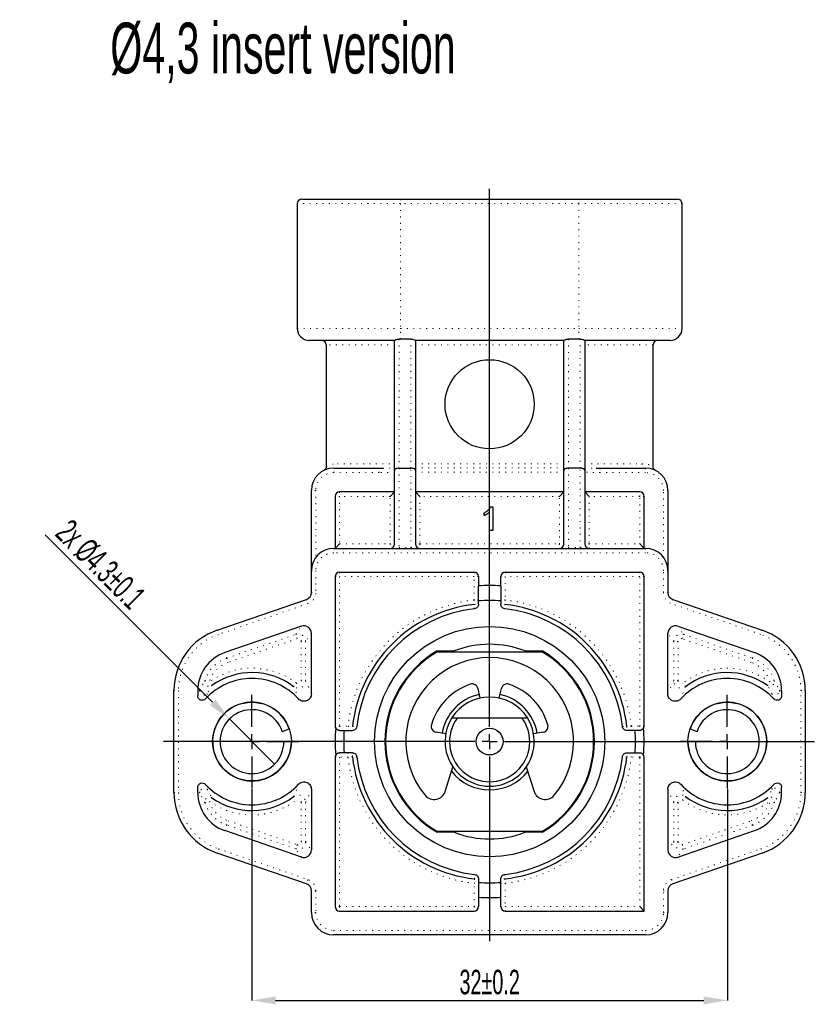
# Model space of a CAD drawing. Header units: millimetres. Extents: x 41 to 369, y 41 to 518.
# Tile 1 of 9: x 41 to 132, y 43 to 156. Entities that reach past the tile are written whole.
import ezdxf

# ---------------------------------------------------------------- set-up
doc = ezdxf.new("R2010")
doc.units = ezdxf.units.MM
doc.header["$PDSIZE"] = -1
doc.linetypes.add('DOT2', pattern=[0.635, 0, -0.635])
doc.layers.add('LINEE_SOTTILI', color=7, linetype='Continuous')
doc.styles.add('SLDTEXTSTYLE1', font='TXT', dxfattribs={"width": 0.605})
doc.dimstyles.new('SLDDIMSTYLE1', dxfattribs={"dimtxt": 2.8, "dimasz": 2.7, "dimexe": 0, "dimexo": 0.0625, "dimgap": 0.7, "dimtad": 1, "dimlfac": 0.588235, "dimrnd": 1e-09, "dimzin": 12, "dimdsep": 46, "dimtxsty": 'SLDTEXTSTYLE1', "dimsah": 1, "dimcen": 0.09, "dimadec": 0, "dimazin": 3, "dimtol": 1, "dimtp": 0.2, "dimtm": 0.2, "dimtfac": 1, "dimtofl": 0, "dimtmove": 0, "dimatfit": 3, "dimfxl": 1, "dimfrac": 2, "dimtolj": 1, "dimarcsym": 0})
doc.dimstyles.new('SLDDIMSTYLE14', dxfattribs={"dimtxt": 2.8, "dimasz": 2.7, "dimexe": 0, "dimexo": 0.0625, "dimgap": 0.7, "dimtad": 1, "dimlfac": 0.588235, "dimrnd": 1e-09, "dimzin": 12, "dimdsep": 46, "dimtxsty": 'SLDTEXTSTYLE1', "dimblk1": 'NONE', "dimsah": 1, "dimcen": 0, "dimadec": 0, "dimazin": 3, "dimtol": 1, "dimtp": 0.1, "dimtm": 0.1, "dimtfac": 1, "dimtmove": 0, "dimatfit": 3, "dimldrblk": 'NONE', "dimfxl": 1, "dimfrac": 2, "dimtolj": 1, "dimarcsym": 0})

# ---------------------------------------------------------------- blocks, each defined once
blk = doc.blocks.new('_D_34')
at = {"layer": 'Defpoints', "color": 0}
for p in [(64.76, 75.56), (69.93, 70.39)]:
    blk.add_point(p, dxfattribs=at)
at = {"layer": 'LINEE_SOTTILI', "color": 0, "lineweight": -2}
for p, q in [((62.85, 77.47), (43.7, 96.62)), ((69.93, 70.39), (64.76, 75.56)), ((69.93, 70.39), (69.93, 70.39))]:
    blk.add_line(p, q, dxfattribs=at)
at = {"layer": 'LINEE_SOTTILI', "color": 0}
blk.add_solid([(62.54, 77.15), (63.17, 77.78), (64.76, 75.56)], dxfattribs=at)
at = {"layer": 'LINEE_SOTTILI', "color": 0, "insert": (46.67, 98.6), "char_height": 2.8, "attachment_point": 1, "rotation": 315, "style": 'SLDTEXTSTYLE1'}
blk.add_mtext('\\A1;2x %%c4.3%%p0.1', dxfattribs=at)
blk = doc.blocks.new('_None')
blk = doc.blocks.new('_D_35')
at = {"layer": 'Defpoints', "color": 0}
for p in [(67.35, 67.62), (121.75, 67.62), (121.75, 43.37), (121.75, 43.37)]:
    blk.add_point(p, dxfattribs=at)
at = {"layer": 'LINEE_SOTTILI', "color": 0, "lineweight": -2}
for p, q in [((67.35, 67.55), (67.35, 43.37)), ((121.75, 67.55), (121.75, 43.37)), ((70.05, 43.37), (119.05, 43.37))]:
    blk.add_line(p, q, dxfattribs=at)
at = {"layer": 'LINEE_SOTTILI', "color": 0}
for points in [[(70.05, 43.82), (70.05, 42.92), (67.35, 43.37)], [(119.05, 42.92), (119.05, 43.82), (121.75, 43.37)]]:
    blk.add_solid(points, dxfattribs=at)
at = {"layer": 'LINEE_SOTTILI', "color": 0, "insert": (94.55, 46.87), "char_height": 2.8, "attachment_point": 2, "style": 'SLDTEXTSTYLE1'}
blk.add_mtext('\\A1;32%%p0.2', dxfattribs=at)
blk = doc.blocks.new('SW_CENTERMARKSYMBOL_6')
at = {"layer": 'LINEE_SOTTILI', "color": 0}
for p, q in [((0, 1.7), (0, 5.355)), ((-1.7, 0), (-5.355, 0)), ((0, 0), (-0.85, 0)), ((0, 0), (0, 0.85)), ((0, 0), (0, -0.85)), ((0, 0), (0.85, 0)), ((1.7, 0), (5.355, 0)), ((0, -1.7), (0, -5.355))]:
    blk.add_line(p, q, dxfattribs=at)
blk = doc.blocks.new('SW_CENTERMARKSYMBOL_7')
at = {"layer": 'LINEE_SOTTILI', "color": 0}
for p, q in [((0, 1.7), (0, 5.355)), ((-1.7, 0), (-5.355, 0)), ((0, 0), (-0.85, 0)), ((0, 0), (0, 0.85)), ((0, 0), (0, -0.85)), ((0, 0), (0.85, 0)), ((1.7, 0), (5.355, 0)), ((0, -1.7), (0, -5.355))]:
    blk.add_line(p, q, dxfattribs=at)
blk = doc.blocks.new('SW_CENTERMARKSYMBOL_8')
at = {"layer": 'LINEE_SOTTILI', "color": 0}
for p, q in [((0, 1.7), (0, 63.22)), ((-1.7, 0), (-37.31, 0)), ((0, 0), (-0.85, 0)), ((0, 0), (0, 0.85)), ((0, 0), (0, -0.85)), ((0, 0), (0.85, 0)), ((1.7, 0), (37.16, 0)), ((0, -1.7), (0, -22.84))]:
    blk.add_line(p, q, dxfattribs=at)

msp = doc.modelspace()

# ---------------------------------------------------------------- linework, layer by layer
at = {"color": 7, "linetype": 'Continuous', "lineweight": 25}
for p, q in [((72.53348, 134.5119), (72.53348, 120.2319)), ((73.04348, 135.0219), (84.34848, 135.0219)), ((84.34848, 135.0219), (104.74848, 135.0219)), ((104.74848, 135.0219), (116.05348, 135.0219)), ((116.56348, 120.2319), (116.56348, 134.5119)), ((83.66848, 118.8719), (73.89348, 118.8719)), ((75.84848, 118.3619), (75.84848, 104.456)), ((83.66848, 103.97895), (83.66848, 118.87611)), ((85.53848, 119.00896), (84.34848, 119.00896)), ((86.04848, 118.87456), (86.04848, 103.97895)), ((103.04848, 118.8719), (86.04848, 118.8719)), ((103.04848, 103.97895), (103.04848, 118.87456)), ((104.74848, 119.00896), (103.55848, 119.00896)), ((105.42848, 118.87611), (105.42848, 103.97895)), ((115.20348, 118.8719), (105.42848, 118.8719)), ((113.24848, 104.456), (113.24848, 118.3619)), ((76.69848, 104.2519), (81.89671, 104.2519)), ((81.89671, 104.2519), (82.34398, 104.25742)), ((83.66848, 95.5819), (83.66848, 103.97895)), ((84.17848, 104.2519), (85.53848, 104.2519)), ((86.04848, 103.97895), (86.04848, 95.5819)), ((103.04848, 95.5819), (103.04848, 103.97895)), ((104.91848, 104.2519), (103.55848, 104.2519)), ((105.42848, 103.97895), (105.42848, 95.5819)), ((106.72341, 104.25688), (107.20026, 104.2519)), ((107.20026, 104.2519), (112.39848, 104.2519)), ((74.14848, 92.5219), (74.14848, 101.7019)), ((83.66848, 101.5319), (77.37848, 101.5319)), ((83.66848, 101.5319), (83.15848, 101.0219)), ((103.04848, 101.5319), (86.04848, 101.5319)), ((86.04848, 101.5319), (86.55848, 101.0219)), ((103.04848, 101.5319), (102.53848, 101.0219)), ((111.71848, 101.5319), (105.42848, 101.5319)), ((105.93848, 101.0219), (105.42848, 101.5319)), ((114.94848, 101.7019), (114.94848, 92.5219)), ((76.86848, 101.0219), (76.86848, 95.0719)), ((112.22848, 95.0719), (112.22848, 101.0219)), ((93.92079, 98.83042), (93.92079, 99.1519)), ((94.54848, 97.1119), (94.54848, 99.23145)), ((94.67271, 99.8319), (94.8972, 99.8319)), ((94.8972, 99.8319), (94.8972, 97.1119)), ((94.8972, 97.1119), (94.54848, 97.1119)), ((76.69848, 95.0719), (112.39848, 95.0719)), ((77.37848, 95.5819), (76.86848, 95.0719)), ((112.22848, 95.0719), (111.71848, 95.5819)), ((74.14848, 90.04275), (74.14848, 92.5219)), ((114.94848, 92.5219), (114.94848, 90.04275)), ((76.86848, 91.8419), (76.86848, 74.7569)), ((77.37848, 92.3519), (92.76348, 92.3519)), ((93.27348, 91.8419), (93.27348, 90.7763)), ((95.82348, 90.7763), (95.82348, 91.8419)), ((96.33348, 92.3519), (111.71848, 92.3519)), ((112.22848, 74.7569), (112.22848, 91.8419)), ((95.82348, 90.7763), (95.82348, 89.07149)), ((63.35358, 85.71947), (73.57522, 89.23906)), ((93.27348, 88.68099), (93.27348, 89.07149)), ((95.82348, 89.07149), (95.82348, 88.68099)), ((115.52175, 89.23906), (125.74339, 85.71947)), ((73.02244, 86.17199), (64.23913, 83.14766)), ((116.07453, 86.17199), (124.85784, 83.14766)), ((74.14848, 78.42979), (74.14848, 85.36879)), ((114.94848, 78.42979), (114.94848, 85.36879)), ((88.53988, 83.3419), (90.49246, 83.3419)), ((88.56277, 83.2569), (100.5342, 83.2569)), ((98.60451, 83.3419), (100.55709, 83.3419)), ((93.20175, 79.04663), (93.40235, 78.14177)), ((95.69462, 78.14177), (95.89522, 79.04663)), ((58.42348, 67.13607), (58.42348, 78.80773)), ((61.14348, 78.80773), (61.14348, 78.20533)), ((93.40235, 78.14177), (93.46064, 77.95453)), ((95.63633, 77.95453), (95.69462, 78.14177)), ((127.95348, 78.80773), (127.95348, 78.20533)), ((130.67348, 78.80773), (130.67348, 67.13607)), ((90.23437, 75.6919), (90.85123, 75.6919)), ((90.85123, 75.6919), (98.24574, 75.6919)), ((98.24574, 75.6919), (98.8626, 75.6919)), ((70.80976, 74.14602), (71.61471, 74.41908)), ((117.48226, 74.41908), (118.2872, 74.14602)), ((77.37848, 74.2469), (77.89873, 74.2469)), ((77.89873, 74.2469), (78.83939, 74.2469)), ((89.52596, 73.8575), (88.42079, 74.05238)), ((100.67618, 74.05238), (99.571, 73.8575)), ((111.19824, 74.2469), (110.25758, 74.2469)), ((111.71848, 74.2469), (111.19824, 74.2469)), ((71.85348, 72.9719), (71.00348, 72.9719)), ((118.09348, 72.9719), (117.24348, 72.9719)), ((76.86848, 71.1869), (76.86848, 54.1019)), ((77.89873, 71.6969), (77.37848, 71.6969)), ((78.83939, 71.6969), (77.89873, 71.6969)), ((110.25758, 71.6969), (111.19824, 71.6969)), ((111.19824, 71.6969), (111.71848, 71.6969)), ((112.22848, 53.5919), (112.22848, 71.1869)), ((89.46957, 67.28388), (90.35007, 70.07649)), ((98.74689, 70.07649), (99.6274, 67.28388)), ((61.14348, 67.13607), (61.14348, 67.73846)), ((127.95348, 67.13607), (127.95348, 67.73846)), ((74.14848, 67.514), (74.14848, 60.575)), ((114.94848, 67.514), (114.94848, 60.575)), ((73.02244, 59.7718), (64.23913, 62.79614)), ((90.49246, 62.6019), (88.53988, 62.6019)), ((100.5342, 62.6869), (88.56277, 62.6869)), ((100.55709, 62.6019), (98.60451, 62.6019)), ((116.07453, 59.7718), (124.85784, 62.79614)), ((73.57522, 56.70474), (63.35358, 60.22433)), ((125.74339, 60.22433), (115.52175, 56.70474)), ((93.27348, 57.2628), (93.27348, 56.87231)), ((95.82348, 56.87231), (95.82348, 57.2628)), ((95.82348, 55.16749), (95.82348, 56.87231)), ((74.14848, 53.4219), (74.14848, 55.90105)), ((114.94848, 55.90105), (114.94848, 53.4219)), ((93.27348, 55.16749), (93.27348, 54.1019)), ((95.82348, 54.1019), (95.82348, 55.16749)), ((111.71848, 54.1019), (112.22848, 53.5919)), ((77.37848, 53.5919), (92.76348, 53.5919)), ((96.33348, 53.5919), (112.22848, 53.5919)), ((112.39848, 50.8719), (76.69848, 50.8719))]:
    msp.add_line(p, q, dxfattribs=at)
at = {"color": 7, "linetype": 'DOT2', "lineweight": 18}
for p, q in [((84.34848, 134.5119), (72.53348, 134.5119)), ((84.34848, 135.0219), (84.34848, 134.5119)), ((104.74848, 134.5119), (84.34848, 134.5119)), ((84.34848, 134.5119), (84.34848, 120.2319)), ((104.74848, 134.5119), (104.74848, 135.0219)), ((104.74848, 134.5119), (104.74848, 120.2319)), ((116.56348, 134.5119), (104.74848, 134.5119)), ((72.53348, 120.2319), (84.34848, 120.2319)), ((84.34848, 120.2319), (104.74848, 120.2319)), ((84.34848, 119.00896), (84.34848, 120.2319)), ((104.74848, 119.00896), (104.74848, 120.2319)), ((104.74848, 120.2319), (116.56348, 120.2319)), ((83.66848, 118.3619), (75.84848, 118.3619)), ((84.17848, 119.0096), (84.17848, 104.2519)), ((85.53848, 104.2519), (85.53848, 119.00896)), ((103.04848, 118.3619), (86.04848, 118.3619)), ((103.55848, 119.00896), (103.55848, 104.2519)), ((104.91848, 104.2519), (104.91848, 119.0096)), ((113.24848, 118.3619), (105.42848, 118.3619)), ((77.1315, 104.7619), (83.66848, 104.7619)), ((86.04848, 104.7619), (103.04848, 104.7619)), ((105.42848, 104.7619), (111.96546, 104.7619)), ((76.69848, 103.7419), (76.69848, 104.2519)), ((81.89671, 103.7419), (76.69848, 103.7419)), ((81.89671, 103.7419), (81.89671, 104.2519)), ((84.17848, 104.2519), (84.17848, 95.15755)), ((85.53848, 95.15755), (85.53848, 104.2519)), ((86.04848, 104.28107), (103.04848, 104.28107)), ((103.04848, 103.80023), (86.04848, 103.80023)), ((103.55848, 104.2519), (103.55848, 95.15755)), ((104.91848, 95.15755), (104.91848, 104.2519)), ((107.20026, 104.2519), (107.20026, 103.7419)), ((112.39848, 103.7419), (107.20026, 103.7419)), ((112.39848, 104.2519), (112.39848, 103.7419)), ((74.65848, 101.7019), (74.14848, 101.7019)), ((74.65848, 101.7019), (74.65848, 94.0519)), ((77.37848, 101.5319), (77.37848, 101.0219)), ((111.71848, 101.0219), (111.71848, 101.5319)), ((114.43848, 94.0519), (114.43848, 101.7019)), ((114.94848, 101.7019), (114.43848, 101.7019)), ((77.37848, 101.0219), (76.86848, 101.0219)), ((77.37848, 101.0219), (77.37848, 95.5819)), ((83.15848, 101.0219), (77.37848, 101.0219)), ((83.15848, 95.5819), (83.15848, 101.0219)), ((86.55848, 101.0219), (86.55848, 95.5819)), ((102.53848, 101.0219), (86.55848, 101.0219)), ((102.53848, 95.5819), (102.53848, 101.0219)), ((105.93848, 101.0219), (105.93848, 95.5819)), ((111.71848, 101.0219), (105.93848, 101.0219)), ((112.22848, 101.0219), (111.71848, 101.0219)), ((111.71848, 95.5819), (111.71848, 101.0219)), ((76.69848, 95.0719), (76.69848, 94.5619)), ((77.37848, 95.5819), (83.15848, 95.5819)), ((83.66848, 95.5819), (83.15848, 95.5819)), ((83.15848, 95.5819), (83.15848, 95.0719)), ((84.17848, 95.15755), (85.53848, 95.15755)), ((84.17848, 95.15755), (84.17848, 95.0719)), ((85.53848, 95.15755), (85.53848, 95.0719)), ((86.55848, 95.5819), (86.04848, 95.5819)), ((86.55848, 95.5819), (102.53848, 95.5819)), ((86.55848, 95.5819), (86.55848, 95.0719)), ((102.53848, 95.5819), (102.53848, 95.0719)), ((103.04848, 95.5819), (102.53848, 95.5819)), ((103.55848, 95.0719), (103.55848, 95.15755)), ((103.55848, 95.15755), (104.91848, 95.15755)), ((104.91848, 95.0719), (104.91848, 95.15755)), ((105.93848, 95.5819), (105.42848, 95.5819)), ((105.93848, 95.0719), (105.93848, 95.5819)), ((105.93848, 95.5819), (111.71848, 95.5819)), ((112.39848, 95.0719), (112.39848, 94.5619)), ((112.39848, 94.5619), (76.69848, 94.5619)), ((74.14848, 92.5219), (74.65848, 92.5219)), ((74.65848, 92.5219), (74.65848, 90.04275)), ((114.94848, 92.5219), (114.43848, 92.5219)), ((114.43848, 90.04275), (114.43848, 92.5219)), ((76.86848, 91.8419), (77.37848, 91.8419)), ((77.37848, 92.3519), (77.37848, 91.8419)), ((92.76348, 91.8419), (77.37848, 91.8419)), ((77.37848, 91.8419), (77.37848, 74.7569)), ((92.76348, 92.3519), (92.76348, 91.8419)), ((92.76348, 89.17378), (92.76348, 91.8419)), ((93.27348, 91.8419), (92.76348, 91.8419)), ((95.82348, 91.8419), (96.33348, 91.8419)), ((96.33348, 92.3519), (96.33348, 91.8419)), ((96.33348, 91.8419), (96.33348, 89.17378)), ((111.71848, 91.8419), (96.33348, 91.8419)), ((111.71848, 92.3519), (111.71848, 91.8419)), ((112.22848, 91.8419), (111.71848, 91.8419)), ((111.71848, 74.7569), (111.71848, 91.8419)), ((73.57522, 89.23906), (73.74126, 88.75684)), ((74.14848, 90.04275), (74.65848, 90.04275)), ((92.76348, 89.17378), (92.81931, 88.66703)), ((93.27348, 89.17378), (92.76348, 89.17378)), ((96.33348, 89.17378), (95.82348, 89.17378)), ((96.33348, 89.17378), (96.27765, 88.66703)), ((114.94848, 90.04275), (114.43848, 90.04275)), ((115.52175, 89.23906), (115.35571, 88.75684)), ((73.74126, 88.75684), (63.51962, 85.23725)), ((125.57735, 85.23725), (115.35571, 88.75684)), ((63.35358, 85.71947), (63.51962, 85.23725)), ((72.35692, 85.23898), (73.02244, 86.17199)), ((116.07453, 86.17199), (116.74004, 85.23898)), ((125.74339, 85.71947), (125.57735, 85.23725)), ((64.4558, 82.5184), (72.35692, 85.23898)), ((72.52286, 84.75706), (64.62173, 82.03648)), ((72.52286, 84.75706), (72.35692, 85.23898)), ((74.14848, 85.36879), (73.48297, 84.43578)), ((115.614, 84.43578), (114.94848, 85.36879)), ((116.5741, 84.75706), (116.74004, 85.23898)), ((124.47523, 82.03648), (116.5741, 84.75706)), ((116.74004, 85.23898), (124.64117, 82.5184)), ((72.97328, 79.93295), (72.97328, 84.43578)), ((72.97328, 84.43578), (73.48297, 84.43578)), ((73.48297, 84.43578), (73.48297, 79.93295)), ((115.614, 79.93295), (115.614, 84.43578)), ((116.12369, 84.43578), (115.614, 84.43578)), ((116.12369, 84.43578), (116.12369, 79.93295)), ((64.4558, 82.5184), (64.23913, 83.14766)), ((64.4558, 82.5184), (64.62173, 82.03648)), ((124.64117, 82.5184), (124.47523, 82.03648)), ((124.64117, 82.5184), (124.85784, 83.14766)), ((61.98169, 79.95909), (62.46895, 79.80955)), ((62.76502, 79.39467), (62.46895, 79.80955)), ((72.11981, 79.25637), (72.42802, 79.66232)), ((72.97328, 79.93295), (73.48297, 79.93295)), ((116.12369, 79.93295), (115.614, 79.93295)), ((116.97715, 79.25637), (116.66895, 79.66232)), ((126.33195, 79.39467), (126.62802, 79.80955)), ((127.11528, 79.95909), (126.62802, 79.80955)), ((58.42348, 78.80773), (58.93348, 78.80773)), ((58.93348, 78.80773), (58.93348, 67.13607)), ((61.39173, 78.80773), (61.14348, 78.80773)), ((127.70523, 78.80773), (127.95348, 78.80773)), ((130.16348, 67.13607), (130.16348, 78.80773)), ((130.16348, 78.80773), (130.67348, 78.80773)), ((77.37848, 74.7569), (76.86848, 74.7569)), ((77.37848, 74.7569), (78.3466, 74.7569)), ((77.37848, 74.7569), (77.37848, 74.2469)), ((78.3466, 74.7569), (78.3466, 74.2469)), ((78.3466, 74.7569), (78.85335, 74.70107)), ((110.75037, 74.7569), (110.24362, 74.70107)), ((110.75037, 74.7569), (110.75037, 74.2469)), ((110.75037, 74.7569), (111.71848, 74.7569)), ((111.71848, 74.7569), (111.71848, 74.2469)), ((112.22848, 74.7569), (111.71848, 74.7569)), ((76.86848, 71.1869), (77.37848, 71.1869)), ((77.37848, 71.6969), (77.37848, 71.1869)), ((78.3466, 71.1869), (77.37848, 71.1869)), ((77.37848, 71.1869), (77.37848, 54.1019)), ((78.3466, 71.6969), (78.3466, 71.1869)), ((78.85335, 71.24273), (78.3466, 71.1869)), ((110.24362, 71.24273), (110.75037, 71.1869)), ((110.75037, 71.1869), (110.75037, 71.6969)), ((111.71848, 71.1869), (110.75037, 71.1869)), ((111.71848, 71.1869), (111.71848, 71.6969)), ((111.71848, 71.1869), (112.22848, 71.1869)), ((111.71848, 54.1019), (111.71848, 71.1869)), ((58.42348, 67.13607), (58.93348, 67.13607)), ((61.39173, 67.13607), (61.14348, 67.13607)), ((62.76502, 66.54912), (62.46895, 66.13424)), ((72.11981, 66.68742), (72.42802, 66.28148)), ((116.97715, 66.68742), (116.66895, 66.28148)), ((126.33195, 66.54912), (126.62802, 66.13424)), ((127.70523, 67.13607), (127.95348, 67.13607)), ((130.16348, 67.13607), (130.67348, 67.13607)), ((61.98169, 65.98471), (62.46895, 66.13424)), ((72.97328, 66.01085), (73.48297, 66.01085)), ((72.97328, 61.50802), (72.97328, 66.01085)), ((73.48297, 66.01085), (73.48297, 61.50802)), ((115.614, 61.50802), (115.614, 66.01085)), ((116.12369, 66.01085), (115.614, 66.01085)), ((116.12369, 66.01085), (116.12369, 61.50802)), ((127.11528, 65.98471), (126.62802, 66.13424)), ((64.4558, 63.4254), (64.23913, 62.79614)), ((64.4558, 63.4254), (64.62173, 63.90732)), ((72.35692, 60.70482), (64.4558, 63.4254)), ((64.62173, 63.90732), (72.52286, 61.18674)), ((116.5741, 61.18674), (124.47523, 63.90732)), ((124.64117, 63.4254), (116.74004, 60.70482)), ((124.64117, 63.4254), (124.47523, 63.90732)), ((124.64117, 63.4254), (124.85784, 62.79614)), ((72.52286, 61.18674), (72.35692, 60.70482)), ((72.97328, 61.50802), (73.48297, 61.50802)), ((73.48297, 61.50802), (74.14848, 60.575)), ((114.94848, 60.575), (115.614, 61.50802)), ((116.12369, 61.50802), (115.614, 61.50802)), ((116.5741, 61.18674), (116.74004, 60.70482)), ((63.51962, 60.70654), (63.35358, 60.22433)), ((63.51962, 60.70654), (73.74126, 57.18695)), ((73.02244, 59.7718), (72.35692, 60.70482)), ((115.35571, 57.18695), (125.57735, 60.70654)), ((116.74004, 60.70482), (116.07453, 59.7718)), ((125.57735, 60.70654), (125.74339, 60.22433)), ((73.74126, 57.18695), (73.57522, 56.70474)), ((92.81931, 57.27676), (92.76348, 56.77001)), ((92.76348, 56.77001), (93.27348, 56.77001)), ((92.76348, 54.1019), (92.76348, 56.77001)), ((95.82348, 56.77001), (96.33348, 56.77001)), ((96.27765, 57.27676), (96.33348, 56.77001)), ((96.33348, 56.77001), (96.33348, 54.1019)), ((115.35571, 57.18695), (115.52175, 56.70474)), ((74.65848, 55.90105), (74.14848, 55.90105)), ((74.65848, 55.90105), (74.65848, 53.4219)), ((114.43848, 55.90105), (114.94848, 55.90105)), ((114.43848, 53.4219), (114.43848, 55.90105)), ((77.37848, 54.1019), (76.86848, 54.1019)), ((77.37848, 54.1019), (77.37848, 53.5919)), ((77.37848, 54.1019), (92.76348, 54.1019)), ((92.76348, 54.1019), (93.27348, 54.1019)), ((92.76348, 54.1019), (92.76348, 53.5919)), ((95.82348, 54.1019), (96.33348, 54.1019)), ((96.33348, 53.5919), (96.33348, 54.1019)), ((96.33348, 54.1019), (111.71848, 54.1019)), ((74.65848, 53.4219), (74.14848, 53.4219)), ((114.43848, 53.4219), (114.94848, 53.4219)), ((76.69848, 51.3819), (112.39848, 51.3819)), ((76.69848, 51.3819), (76.69848, 50.8719)), ((112.39848, 51.3819), (112.39848, 50.8719))]:
    msp.add_line(p, q, dxfattribs=at)
at = {"color": 7, "linetype": 'DOT2', "lineweight": 18, "flags": 128}
for points in [[(92.82104, 88.17407), (92.82094, 88.20168), (92.82055, 88.31214), (92.81931, 88.66703)], [(96.27765, 88.66703), (96.27756, 88.63942), (96.27718, 88.52899), (96.27592, 88.17407)], [(78.85335, 74.70107), (78.88096, 74.70097), (78.99139, 74.70059), (79.34631, 74.69934)], [(109.75065, 74.69934), (109.77827, 74.69944), (109.88873, 74.69983), (110.24362, 74.70107)], [(79.34631, 71.24446), (79.3187, 71.24436), (79.20824, 71.24396), (78.85335, 71.24273)], [(110.24362, 71.24273), (110.21601, 71.24282), (110.10558, 71.2432), (109.75065, 71.24446)], [(92.81931, 57.27676), (92.81941, 57.30437), (92.81979, 57.41481), (92.82104, 57.76973)], [(96.27592, 57.76973), (96.27602, 57.74211), (96.27642, 57.63165), (96.27765, 57.27676)]]:
    msp.add_lwpolyline(points, dxfattribs=at)
at = {"color": 7, "linetype": 'Continuous', "lineweight": 25}
for centre, radius in [((94.54848, 111.5619), 5.1), ((94.54848, 72.9719), 13.175), ((67.34848, 72.9719), 4.505), ((121.74848, 72.9719), 4.505), ((94.54848, 72.9719), 1.53)]:
    msp.add_circle(centre, radius, dxfattribs=at)
for centre, radius, start, end in [((73.04348, 134.5119), 0.51, 90, 180), ((116.05348, 134.5119), 0.51, 0, 90), ((73.89348, 120.2319), 1.36, 180, 270), ((115.20348, 120.2319), 1.36, 270, 0), ((75.33848, 118.3619), 0.51, 0, 90), ((113.75848, 118.3619), 0.51, 90, 180), ((76.69848, 101.7019), 2.55, 90, 180), ((112.39848, 101.7019), 2.55, 0, 90), ((77.37848, 101.0219), 0.51, 90, 180), ((111.71848, 101.0219), 0.51, 0, 90), ((76.69848, 92.5219), 2.55, 90, 180), ((83.15848, 95.5819), 0.51, 270, 0), ((86.55848, 95.5819), 0.51, 180, 270), ((102.53848, 95.5819), 0.51, 270, 0), ((105.93848, 95.5819), 0.51, 180, 270), ((112.39848, 92.5219), 2.55, 0, 90), ((77.37848, 91.8419), 0.51, 90, 180), ((92.76348, 91.8419), 0.51, 0, 90), ((96.33348, 91.8419), 0.51, 90, 180), ((111.71848, 91.8419), 0.51, 0, 90), ((94.54848, 72.9719), 17.85, 85.9039562, 94.0960438), ((73.29848, 90.04275), 0.85, 289, 0), ((94.54848, 72.9719), 16.15, 85.471937, 94.528063), ((115.79848, 90.04275), 0.85, 180, 251), ((94.54848, 72.9719), 15.7901, 96.2870567, 173.7129433), ((94.54848, 72.9719), 15.3, 96.4827771, 173.5172229), ((94.54848, 72.9719), 15.3, 6.4827771, 83.5172229), ((94.54848, 72.9719), 15.7901, 6.2870567, 83.7129433), ((65.73348, 78.80773), 7.31, 109, 180), ((123.36348, 78.80773), 7.31, 0, 71), ((94.54848, 72.9719), 11.135, 68.6380163, 111.3619837), ((65.73348, 78.80773), 4.59, 109, 180), ((94.54848, 72.9719), 11.985, 120.0889384, 239.9110616), ((94.54848, 72.9719), 11.9, 120.198757, 239.801243), ((94.54848, 72.9719), 9.605, 320.2528718, 219.7471282), ((94.54848, 72.9719), 11.9, 300.198757, 59.801243), ((94.54848, 72.9719), 11.985, 300.0889384, 59.9110616), ((123.36348, 78.80773), 4.59, 0, 71), ((67.34848, 72.9719), 7.225, 42.5274582, 137.4200135), ((67.34848, 72.9719), 7.89051, 52.7933214, 125.5126659), ((121.74848, 72.9719), 7.225, 42.5799865, 137.4725418), ((121.74848, 72.9719), 7.89051, 54.4873341, 127.2066786), ((94.54848, 72.9719), 6.9275, 108.6401571, 163.8598429), ((92.54824, 78.90175), 0.66938, 12.5, 108.6401571), ((96.54873, 78.90175), 0.66938, 71.3598429, 167.5), ((94.54848, 72.9719), 6.9275, 16.1401571, 71.3598429), ((94.54848, 72.9719), 5.525, 102.5, 170), ((94.54848, 72.9719), 5.1, 32.2309526, 147.7690474), ((94.54848, 72.9719), 5.525, 10, 77.5), ((67.34848, 72.9719), 4.505, 18.7378312, 0), ((67.34848, 72.9719), 3.655, 18.7378312, 0), ((121.74848, 72.9719), 4.505, 180, 161.2621688), ((121.74848, 72.9719), 3.655, 180, 161.2621688), ((94.54848, 72.9719), 5.1, 147.7690474, 32.2309526), ((94.54848, 72.9719), 4.59, 143.6587969, 36.3412031), ((77.37848, 74.7569), 0.51, 180, 209.6073759), ((94.54848, 72.9719), 17.68, 175.025637, 184.974363), ((88.53703, 74.71158), 0.66937, 163.8598429, 260), ((100.55994, 74.71158), 0.66937, 280, 16.1401571), ((111.71848, 74.7569), 0.51, 330.3926241, 0), ((94.54848, 72.9719), 17.68, 355.025637, 4.974363), ((94.54848, 72.9719), 16.6985, 175.6209679, 184.3790321), ((94.54848, 72.9719), 16.6985, 355.6209679, 4.3790321), ((77.37848, 71.1869), 0.51, 150.3926241, 180), ((94.54848, 72.9719), 15.7901, 186.2870567, 263.7129433), ((94.54848, 72.9719), 15.3, 186.4827771, 263.5172229), ((94.54848, 72.9719), 15.3, 276.4827771, 353.5172229), ((94.54848, 72.9719), 15.7901, 276.2870567, 353.7129433), ((111.71848, 71.1869), 0.51, 0, 29.6073759), ((94.54848, 72.9719), 5.525, 217.9492205, 322.0507795), ((67.34848, 72.9719), 7.225, 222.5799865, 317.4725418), ((121.74848, 72.9719), 7.225, 222.5274582, 317.4200135), ((65.73348, 67.13607), 7.31, 180, 251), ((65.73348, 67.13607), 4.59, 180, 251), ((67.34848, 72.9719), 7.89051, 234.4873341, 307.2066786), ((88.19278, 67.68645), 1.33875, 219.7471282, 342.5), ((100.90419, 67.68645), 1.33875, 197.5, 320.2528718), ((121.74848, 72.9719), 7.89051, 232.7933214, 305.5126659), ((123.36348, 67.13607), 4.59, 289, 0), ((123.36348, 67.13607), 7.31, 289, 0), ((94.54848, 72.9719), 11.135, 248.6380163, 291.3619837), ((73.29848, 55.90105), 0.85, 0, 71), ((94.54848, 72.9719), 16.15, 265.471937, 274.528063), ((115.79848, 55.90105), 0.85, 109, 180), ((77.37848, 54.1019), 0.51, 180, 270), ((92.76348, 54.1019), 0.51, 270, 0), ((94.54848, 72.9719), 17.85, 265.9039562, 274.0960438), ((96.33348, 54.1019), 0.51, 180, 270), ((76.69848, 53.4219), 2.55, 180, 270), ((112.39848, 53.4219), 2.55, 270, 0)]:
    msp.add_arc(centre, radius, start, end, dxfattribs=at)
at = {"color": 7, "linetype": 'DOT2', "lineweight": 18}
for centre, radius, start, end in [((76.65657, 104.72631), 0.47626, 275.0486655, 4.2850512), ((112.4404, 104.72631), 0.47626, 175.7149488, 264.9513345), ((76.69848, 101.7019), 2.04, 90, 180), ((112.39848, 101.7019), 2.04, 0, 90), ((76.69848, 92.5219), 2.04, 90, 180), ((112.39848, 92.5219), 2.04, 0, 90), ((73.29848, 90.04275), 1.36, 289, 0), ((94.54848, 72.9719), 16.29992, 96.2870567, 173.7129433), ((92.7636, 89.17386), 0.50988, 276.2728629, 359.9910233), ((96.33337, 89.17386), 0.50988, 180.0089767, 263.7271371), ((94.54848, 72.9719), 16.29992, 6.2870567, 83.7129433), ((115.79848, 90.04275), 1.36, 180, 251), ((65.73348, 78.80773), 6.8, 109, 180), ((123.36348, 78.80773), 6.8, 0, 71), ((65.73348, 78.80773), 3.92449, 109, 162.9396579), ((123.36348, 78.80773), 3.92449, 17.0603421, 71), ((65.73348, 78.80773), 3.4148, 109, 162.9396579), ((67.34848, 72.9719), 8.4002, 52.7933214, 125.5126659), ((121.74848, 72.9719), 8.4002, 54.4873341, 127.2066786), ((123.36348, 78.80773), 3.4148, 17.0603421, 71), ((62.47105, 79.81247), 0.51085, 163.3218459, 305.1304779), ((126.62591, 79.81247), 0.51085, 234.8695221, 16.6781541), ((61.90243, 78.81003), 0.5107, 180.2590609, 312.7675104), ((127.19454, 78.81003), 0.5107, 227.2324896, 359.7409391), ((78.34652, 74.75678), 0.50988, 270.0089767, 353.7271371), ((110.75045, 74.75678), 0.50988, 186.2728629, 269.9910233), ((78.34652, 71.18702), 0.50988, 6.2728629, 89.9910233), ((94.54848, 72.9719), 16.29992, 186.2870567, 263.7129433), ((94.54848, 72.9719), 16.29992, 276.2870567, 353.7129433), ((110.75045, 71.18702), 0.50988, 90.0089767, 173.7271371), ((61.90243, 67.13376), 0.5107, 47.2324896, 179.7409391), ((127.19454, 67.13376), 0.5107, 0.2590609, 132.7675104), ((65.73348, 67.13607), 6.8, 180, 251), ((62.47105, 66.13132), 0.51085, 54.8695221, 196.6781541), ((123.36348, 67.13607), 6.8, 289, 0), ((126.62591, 66.13132), 0.51085, 343.3218459, 125.1304779), ((65.73348, 67.13607), 3.92449, 197.0603421, 251), ((67.34848, 72.9719), 8.4002, 234.4873341, 307.2066786), ((65.73348, 67.13607), 3.4148, 197.0603421, 251), ((121.74848, 72.9719), 8.4002, 232.7933214, 305.5126659), ((123.36348, 67.13607), 3.4148, 289, 342.9396579), ((123.36348, 67.13607), 3.92449, 289, 342.9396579), ((73.29848, 55.90105), 1.36, 0, 71), ((92.7636, 56.76993), 0.50988, 0.0089767, 83.7271371), ((96.33337, 56.76993), 0.50988, 96.2728629, 179.9910233), ((115.79848, 55.90105), 1.36, 109, 180), ((76.69848, 53.4219), 2.04, 180, 270), ((112.39848, 53.4219), 2.04, 270, 0)]:
    msp.add_arc(centre, radius, start, end, dxfattribs=at)
at = {"color": 7, "linetype": 'Continuous', "lineweight": 25}
for centre, major_axis, ratio, start_param, end_param in [((84.17848, 103.97895), (0.51, 0), 0.535183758, 1.570796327, 3.141592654), ((85.53848, 103.97895), (0.51, 0), 0.535183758, 0, 1.570796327), ((103.55848, 103.97895), (0.51, 0), 0.535183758, 1.570796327, 3.141592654), ((104.91848, 103.97895), (0.51, 0), 0.535183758, 0, 1.570796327), ((73.29797, 85.36734), (-0.49449, -0.69325), 0.99819676, 2.19124173, 4.091943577), ((115.799, 85.36734), (0.49449, -0.69325), 0.99819676, 2.19124173, 4.091943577), ((73.29797, 60.57646), (-0.49449, 0.69325), 0.99819676, 2.19124173, 4.091943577), ((115.799, 60.57646), (0.49449, 0.69325), 0.99819676, 2.19124173, 4.091943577)]:
    msp.add_ellipse(centre, major_axis=major_axis, ratio=ratio, start_param=start_param, end_param=end_param, dxfattribs=at)
at = {"color": 7, "linetype": 'DOT2', "lineweight": 18}
for centre, major_axis, ratio, start_param, end_param in [((84.17848, 95.5819), (0.51, 0), 0.832050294, 3.141592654, 4.71238898), ((85.53848, 95.5819), (0.51, 0), 0.832050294, 4.71238898, 6.283185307), ((103.55848, 95.5819), (0.51, 0), 0.832050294, 3.141592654, 4.71238898), ((104.91848, 95.5819), (0.51, 0), 0.832050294, 4.71238898, 6.283185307), ((72.63307, 84.4352), (0.692, -0.4936), 0.999640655, 0.620445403, 2.521147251), ((72.63307, 84.4352), (-0.1978, -0.2773), 0.99819676, 2.19124173, 4.091943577), ((116.46389, 84.4352), (0.692, 0.4936), 0.999640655, 0.620445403, 2.521147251), ((116.46389, 84.4352), (0.1978, -0.2773), 0.99819676, 2.19124173, 4.091943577), ((72.63307, 61.5086), (0.692, 0.4936), 0.999640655, 3.762038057, 5.662739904), ((72.63307, 61.5086), (-0.1978, 0.2773), 0.99819676, 2.19124173, 4.091943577), ((116.46389, 61.5086), (0.692, -0.4936), 0.999640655, 3.762038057, 5.662739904), ((116.46389, 61.5086), (0.1978, 0.2773), 0.99819676, 2.19124173, 4.091943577)]:
    msp.add_ellipse(centre, major_axis=major_axis, ratio=ratio, start_param=start_param, end_param=end_param, dxfattribs=at)
at = {"color": 7, "linetype": 'Continuous', "lineweight": 25}
for points, knots in [([(83.66848, 118.87611), (83.66848, 118.88685), (83.72441, 118.91964), (83.90969, 118.98286), (84.04147, 119.01063), (84.17848, 119.0096)], [0, 0, 0, 0, 0.5, 0.5, 1, 1, 1, 1]), ([(85.53848, 119.00896), (85.6755, 119.00896), (85.80684, 118.97902), (85.99218, 118.91466), (86.04848, 118.88312), (86.04848, 118.87456)], [0, 0, 0, 0, 0.5, 0.5, 1, 1, 1, 1]), ([(103.04848, 118.87456), (103.04848, 118.88312), (103.10474, 118.91464), (103.29004, 118.97899), (103.42144, 119.00896), (103.55848, 119.00896)], [0, 0, 0, 0, 0.5, 0.5, 1, 1, 1, 1]), ([(104.91848, 119.0096), (105.05545, 119.01063), (105.18717, 118.98289), (105.37251, 118.91966), (105.42848, 118.88685), (105.42848, 118.87611)], [0, 0, 0, 0, 0.5, 0.5, 1, 1, 1, 1]), ([(75.58929, 104.00044), (75.58877, 104.00016), (75.58558, 103.99844), (75.59341, 104.00227), (75.59997, 104.00548)], [0, 0, 0, 0, 0.162370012, 1, 1, 1, 1]), ([(75.84643, 104.45167), (75.84728, 104.44676), (75.85612, 104.39573), (75.83224, 104.30354), (75.78789, 104.19354), (75.73047, 104.11375), (75.67822, 104.06217), (75.64268, 104.03436), (75.62118, 104.01951), (75.6037, 104.00852), (75.59838, 104.0055), (75.59494, 104.00355)], [0, 0, 0, 0, 0.021185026, 0.220266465, 0.388330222, 0.5291722, 0.639153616, 0.7120114, 0.77296869, 0.853468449, 1, 1, 1, 1]), ([(113.49704, 104.00545), (113.50199, 104.00309), (113.5126, 103.99802), (113.50862, 103.9998), (113.49084, 104.00985), (113.46546, 104.02633), (113.43063, 104.0522), (113.37061, 104.10724), (113.29598, 104.21291), (113.24592, 104.34049), (113.25358, 104.42849), (113.25586, 104.45464)], [0, 0, 0, 0, 0.194823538, 0.418122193, 0.519187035, 0.567825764, 0.610903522, 0.67339548, 0.781084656, 0.934960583, 1, 1, 1, 1]), ([(93.92079, 99.1519), (93.96437, 99.17434), (94.05025, 99.21857), (94.17159, 99.29496), (94.28487, 99.37778), (94.38822, 99.46699), (94.48086, 99.55818), (94.55894, 99.6502), (94.62427, 99.73967), (94.65704, 99.80207), (94.67271, 99.8319)], [0, 0, 0, 0, 0.142657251, 0.281168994, 0.416977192, 0.550852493, 0.67836417, 0.795032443, 0.901998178, 1, 1, 1, 1]), ([(94.54848, 99.23145), (94.5284, 99.21209), (94.48667, 99.17184), (94.41613, 99.11488), (94.33739, 99.05715), (94.25149, 99.00164), (94.16392, 98.94938), (94.0793, 98.90238), (93.99903, 98.86261), (93.94616, 98.84086), (93.92079, 98.83042)], [0, 0, 0, 0, 0.1116703, 0.232094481, 0.362743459, 0.50255751, 0.641525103, 0.771098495, 0.890161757, 1, 1, 1, 1]), ([(93.27348, 88.68099), (93.27348, 88.55596), (93.2266, 88.4339), (93.0614, 88.24871), (92.94528, 88.18818), (92.82104, 88.17407)], [0, 0, 0, 0, 0.5, 0.5, 1, 1, 1, 1]), ([(96.27592, 88.17407), (96.15168, 88.18818), (96.03571, 88.24861), (95.87046, 88.43373), (95.82348, 88.55596), (95.82348, 88.68099)], [0, 0, 0, 0, 0.5, 0.5, 1, 1, 1, 1]), ([(62.02847, 77.86047), (61.9588, 77.78464), (61.86764, 77.73158), (61.66915, 77.68506), (61.56222, 77.6927), (61.37303, 77.76649), (61.28898, 77.83351), (61.1747, 78.00174), (61.14348, 78.10236), (61.14348, 78.20533)], [0, 0, 0, 0, 0.25, 0.25, 0.5, 0.5, 0.75, 0.75, 1, 1, 1, 1]), ([(74.14848, 78.42979), (74.14848, 78.2581), (74.09641, 78.09012), (73.90513, 77.80912), (73.7652, 77.69791), (73.44963, 77.57521), (73.27081, 77.56279), (72.94078, 77.64063), (72.78903, 77.72906), (72.67297, 77.85559)], [0, 0, 0, 0, 0.25, 0.25, 0.5, 0.5, 0.75, 0.75, 1, 1, 1, 1]), ([(116.42399, 77.85559), (116.30794, 77.72906), (116.15602, 77.64047), (115.82511, 77.56267), (115.64682, 77.5753), (115.33133, 77.69819), (115.19115, 77.80991), (115.00055, 78.09035), (114.94848, 78.2581), (114.94848, 78.42979)], [0, 0, 0, 0, 0.25, 0.25, 0.5, 0.5, 0.75, 0.75, 1, 1, 1, 1]), ([(127.95348, 78.20533), (127.95348, 78.10236), (127.92226, 78.00161), (127.80758, 77.83305), (127.72368, 77.76633), (127.53445, 77.69265), (127.42721, 77.68513), (127.22923, 77.73168), (127.13817, 77.78464), (127.06849, 77.86047)], [0, 0, 0, 0, 0.25, 0.25, 0.5, 0.5, 0.75, 0.75, 1, 1, 1, 1]), ([(77.37848, 74.2469), (77.29715, 74.2469), (77.21835, 74.26521), (77.06687, 74.34423), (76.99282, 74.4033), (76.93507, 74.50493)], [0, 0, 0, 0, 0.5, 0.5, 1, 1, 1, 1]), ([(79.34631, 74.69934), (79.3322, 74.5751), (79.27177, 74.45912), (79.08665, 74.29387), (78.96442, 74.2469), (78.83939, 74.2469)], [0, 0, 0, 0, 0.5, 0.5, 1, 1, 1, 1]), ([(110.25758, 74.2469), (110.13254, 74.2469), (110.01048, 74.29378), (109.82529, 74.45898), (109.76477, 74.5751), (109.75065, 74.69934)], [0, 0, 0, 0, 0.5, 0.5, 1, 1, 1, 1]), ([(112.16189, 74.50493), (112.10428, 74.40353), (112.03054, 74.34456), (111.87907, 74.26535), (111.79969, 74.2469), (111.71848, 74.2469)], [0, 0, 0, 0, 0.5, 0.5, 1, 1, 1, 1]), ([(76.93507, 71.43887), (76.99269, 71.54026), (77.06643, 71.59924), (77.21789, 71.67844), (77.29727, 71.6969), (77.37848, 71.6969)], [0, 0, 0, 0, 0.5, 0.5, 1, 1, 1, 1]), ([(78.83939, 71.6969), (78.96442, 71.6969), (79.08649, 71.65002), (79.27168, 71.48481), (79.3322, 71.3687), (79.34631, 71.24446)], [0, 0, 0, 0, 0.5, 0.5, 1, 1, 1, 1]), ([(109.75065, 71.24446), (109.76477, 71.3687), (109.8252, 71.48467), (110.01032, 71.64993), (110.13254, 71.6969), (110.25758, 71.6969)], [0, 0, 0, 0, 0.5, 0.5, 1, 1, 1, 1]), ([(111.71848, 71.6969), (111.79982, 71.6969), (111.87861, 71.67859), (112.0301, 71.59956), (112.10414, 71.54049), (112.16189, 71.43887)], [0, 0, 0, 0, 0.5, 0.5, 1, 1, 1, 1]), ([(61.14348, 67.73846), (61.14348, 67.84144), (61.17471, 67.94219), (61.28939, 68.11074), (61.37329, 68.17747), (61.56252, 68.25115), (61.66976, 68.25866), (61.86774, 68.21212), (61.9588, 68.15915), (62.02847, 68.08333)], [0, 0, 0, 0, 0.25, 0.25, 0.5, 0.5, 0.75, 0.75, 1, 1, 1, 1]), ([(72.67297, 68.08821), (72.78903, 68.21474), (72.94095, 68.30333), (73.27185, 68.38112), (73.45014, 68.36849), (73.76564, 68.2456), (73.90582, 68.13389), (74.09642, 67.85344), (74.14848, 67.6857), (74.14848, 67.514)], [0, 0, 0, 0, 0.25, 0.25, 0.5, 0.5, 0.75, 0.75, 1, 1, 1, 1]), ([(114.94848, 67.514), (114.94848, 67.6857), (115.00056, 67.85368), (115.19184, 68.13468), (115.33177, 68.24589), (115.64734, 68.36858), (115.82615, 68.38101), (116.15618, 68.30316), (116.30794, 68.21474), (116.42399, 68.08821)], [0, 0, 0, 0, 0.25, 0.25, 0.5, 0.5, 0.75, 0.75, 1, 1, 1, 1]), ([(127.06849, 68.08333), (127.13817, 68.15915), (127.22933, 68.21221), (127.42782, 68.25873), (127.53475, 68.25109), (127.72394, 68.17731), (127.80798, 68.11028), (127.92227, 67.94205), (127.95348, 67.84144), (127.95348, 67.73846)], [0, 0, 0, 0, 0.25, 0.25, 0.5, 0.5, 0.75, 0.75, 1, 1, 1, 1]), ([(92.82104, 57.76973), (92.94528, 57.75561), (93.06126, 57.69518), (93.22651, 57.51006), (93.27348, 57.38784), (93.27348, 57.2628)], [0, 0, 0, 0, 0.5, 0.5, 1, 1, 1, 1]), ([(95.82348, 57.2628), (95.82348, 57.38784), (95.87037, 57.5099), (96.03557, 57.69509), (96.15168, 57.75561), (96.27592, 57.76973)], [0, 0, 0, 0, 0.5, 0.5, 1, 1, 1, 1])]:
    msp.add_open_spline(points, degree=3, knots=knots, dxfattribs=at)
for points in [[(84.34848, 119.00896), (84.2918, 119.00896), (84.23513, 119.00917), (84.17848, 119.0096)], [(104.91848, 119.0096), (104.86181, 119.00917), (104.80514, 119.00896), (104.74848, 119.00896)], [(93.27348, 89.07149), (93.27348, 89.63985), (93.27348, 90.20811), (93.27348, 90.7763)], [(93.27348, 56.87231), (93.27348, 56.30395), (93.27348, 55.73569), (93.27348, 55.16749)]]:
    msp.add_open_spline(points, degree=3, dxfattribs=at)
at = {"color": 7, "linetype": 'DOT2', "lineweight": 18}
for points, knots in [([(75.87345, 104.456), (75.87122, 104.45508), (75.86525, 104.45261), (76.09476, 104.56357), (76.50296, 104.71331), (76.92036, 104.74558), (77.1315, 104.7619)], [0, 0, 0, 0, 0.172550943, 0.46333043, 0.728522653, 1, 1, 1, 1]), ([(111.96546, 104.7619), (112.21595, 104.73856), (112.68022, 104.6953), (113.06904, 104.53292), (113.25298, 104.4411), (113.22991, 104.45277), (113.22352, 104.456)], [0, 0, 0, 0, 0.326408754, 0.604982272, 0.890596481, 1, 1, 1, 1]), ([(82.34398, 104.25742), (82.53283, 104.25959), (82.97293, 104.26465), (83.41571, 104.27233), (83.66848, 104.27672)], [0, 0, 0, 0, 0.429111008, 1, 1, 1, 1]), ([(105.42848, 104.27672), (105.76838, 104.27024), (106.20115, 104.26199), (106.63113, 104.25778), (106.72341, 104.25688)], [0, 0, 0, 0, 0.785374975, 1, 1, 1, 1]), ([(73.48297, 79.93295), (73.48274, 79.77456), (73.438, 79.61908), (73.27105, 79.35101), (73.15084, 79.24235), (72.87007, 79.10312), (72.70854, 79.07327), (72.39711, 79.10265), (72.2461, 79.16078), (72.11981, 79.25637)], [0, 0, 0, 0, 0.25, 0.25, 0.5, 0.5, 0.75, 0.75, 1, 1, 1, 1]), ([(72.42802, 79.66232), (72.52911, 79.58557), (72.67219, 79.5725), (72.89699, 79.68398), (72.97328, 79.80602), (72.97328, 79.93295)], [0, 0, 0, 0, 0.5, 0.5, 1, 1, 1, 1]), ([(116.97715, 79.25637), (116.85086, 79.16078), (116.69998, 79.1024), (116.38551, 79.07326), (116.22628, 79.1033), (115.94561, 79.24273), (115.82416, 79.35334), (115.65924, 79.61913), (115.61423, 79.77456), (115.614, 79.93295)], [0, 0, 0, 0, 0.25, 0.25, 0.5, 0.5, 0.75, 0.75, 1, 1, 1, 1]), ([(116.12369, 79.93295), (116.12369, 79.80602), (116.1998, 79.68417), (116.42452, 79.57253), (116.56786, 79.58557), (116.66895, 79.66232)], [0, 0, 0, 0, 0.5, 0.5, 1, 1, 1, 1]), ([(72.11981, 66.68742), (72.2461, 66.78302), (72.39699, 66.8414), (72.71145, 66.87054), (72.87068, 66.8405), (73.15135, 66.70107), (73.27281, 66.59046), (73.43773, 66.32466), (73.48274, 66.16923), (73.48297, 66.01085)], [0, 0, 0, 0, 0.25, 0.25, 0.5, 0.5, 0.75, 0.75, 1, 1, 1, 1]), ([(115.614, 66.01085), (115.61423, 66.16923), (115.65897, 66.32471), (115.82591, 66.59279), (115.94612, 66.70145), (116.22689, 66.84068), (116.38843, 66.87053), (116.69985, 66.84115), (116.85086, 66.78301), (116.97715, 66.68742)], [0, 0, 0, 0, 0.25, 0.25, 0.5, 0.5, 0.75, 0.75, 1, 1, 1, 1]), ([(72.97328, 66.01085), (72.97328, 66.13777), (72.89717, 66.25963), (72.67245, 66.37126), (72.52911, 66.35823), (72.42802, 66.28148)], [0, 0, 0, 0, 0.5, 0.5, 1, 1, 1, 1]), ([(116.66895, 66.28148), (116.56786, 66.35823), (116.42478, 66.37129), (116.19998, 66.25982), (116.12369, 66.13777), (116.12369, 66.01085)], [0, 0, 0, 0, 0.5, 0.5, 1, 1, 1, 1])]:
    msp.add_open_spline(points, degree=3, knots=knots, dxfattribs=at)
for points in [[(83.66848, 103.79123), (83.07783, 103.77632), (82.48773, 103.7419), (81.89671, 103.7419)], [(107.20026, 103.7419), (106.60931, 103.7419), (106.01917, 103.77632), (105.42848, 103.79123)], [(61.39173, 78.80773), (61.53098, 79.1708), (61.71073, 79.54946), (61.98169, 79.95909)], [(62.76502, 79.39467), (62.53212, 79.05779), (62.37345, 78.74149), (62.2492, 78.43512)], [(72.67297, 77.85559), (72.4918, 78.38108), (72.30715, 78.83547), (72.11981, 79.25637)], [(73.48297, 79.93295), (73.70495, 79.4857), (73.92684, 78.99934), (74.14848, 78.42979)], [(114.94848, 78.42979), (115.17013, 78.99934), (115.39201, 79.4857), (115.614, 79.93295)], [(116.97715, 79.25637), (116.78982, 78.83547), (116.60517, 78.38108), (116.42399, 77.85559)], [(126.84776, 78.43512), (126.72352, 78.74149), (126.56484, 79.05779), (126.33195, 79.39467)], [(127.11528, 79.95909), (127.38623, 79.54946), (127.56598, 79.1708), (127.70523, 78.80773)], [(61.14348, 78.20533), (61.2262, 78.4176), (61.30895, 78.61722), (61.39173, 78.80773)], [(62.2492, 78.43512), (62.17532, 78.25293), (62.10173, 78.06245), (62.02847, 77.86047)], [(127.06849, 77.86047), (126.99524, 78.06245), (126.92165, 78.25293), (126.84776, 78.43512)], [(127.70523, 78.80773), (127.78801, 78.61722), (127.87077, 78.4176), (127.95348, 78.20533)], [(61.39173, 67.13607), (61.30895, 67.32657), (61.2262, 67.5262), (61.14348, 67.73846)], [(62.02847, 68.08333), (62.10173, 67.88135), (62.17532, 67.69087), (62.2492, 67.50867)], [(72.11981, 66.68742), (72.30715, 67.10832), (72.4918, 67.56271), (72.67297, 68.08821)], [(116.42399, 68.08821), (116.60517, 67.56271), (116.78982, 67.10832), (116.97715, 66.68742)], [(126.84776, 67.50867), (126.92165, 67.69087), (126.99524, 67.88135), (127.06849, 68.08333)], [(127.95348, 67.73846), (127.87077, 67.5262), (127.78801, 67.32657), (127.70523, 67.13607)], [(61.98169, 65.98471), (61.71073, 66.39434), (61.53098, 66.77299), (61.39173, 67.13607)], [(62.2492, 67.50867), (62.37345, 67.2023), (62.53212, 66.88601), (62.76502, 66.54912)], [(74.14848, 67.514), (73.92684, 66.94446), (73.70495, 66.45809), (73.48297, 66.01085)], [(115.614, 66.01085), (115.39201, 66.45809), (115.17013, 66.94446), (114.94848, 67.514)], [(126.33195, 66.54912), (126.56484, 66.88601), (126.72352, 67.2023), (126.84776, 67.50867)], [(127.70523, 67.13607), (127.56598, 66.77299), (127.38623, 66.39434), (127.11528, 65.98471)]]:
    msp.add_open_spline(points, degree=3, dxfattribs=at)

# ---------------------------------------------------------------- block references
at = {"layer": 'LINEE_SOTTILI', "color": 7}
for name, p in [('SW_CENTERMARKSYMBOL_8', (94.54848, 72.9719)), ('SW_CENTERMARKSYMBOL_6', (67.34848, 72.9719)), ('SW_CENTERMARKSYMBOL_7', (121.74848, 72.9719))]:
    msp.add_blockref(name, p, dxfattribs=at)

# ---------------------------------------------------------------- texts
at = {"layer": 'LINEE_SOTTILI', "color": 7, "insert": (51.13326, 155.21863), "char_height": 5.8208333, "attachment_point": 1, "style": 'SLDTEXTSTYLE1'}
msp.add_mtext('Ø4,3 insert version', dxfattribs=at)

# ---------------------------------------------------------------- dimensions: what is measured, and where the dimension line sits
at = {"layer": 'LINEE_SOTTILI', "color": 7}
dim = msp.add_diameter_dim_2p(p1=(69.93296, 70.38742), p2=(64.76401, 75.55637), text='2x <>', dimstyle='SLDDIMSTYLE14', dxfattribs=at)
dim.commit()
dim.dimension.update_dxf_attribs({"geometry": '_D_34', "text_midpoint": (49.48501, 90.83537), "dimtype": 163})
dim = msp.add_linear_dim(base=(121.74848, 43.3719), p1=(67.34848, 67.6169), p2=(121.74848, 67.6169), dimstyle='SLDDIMSTYLE1', dxfattribs=at)
dim.commit()
dim.dimension.update_dxf_attribs({"geometry": '_D_35', "text_midpoint": (94.54848, 43.3719), "dimtype": 160})

doc.saveas('drawing.dxf')
